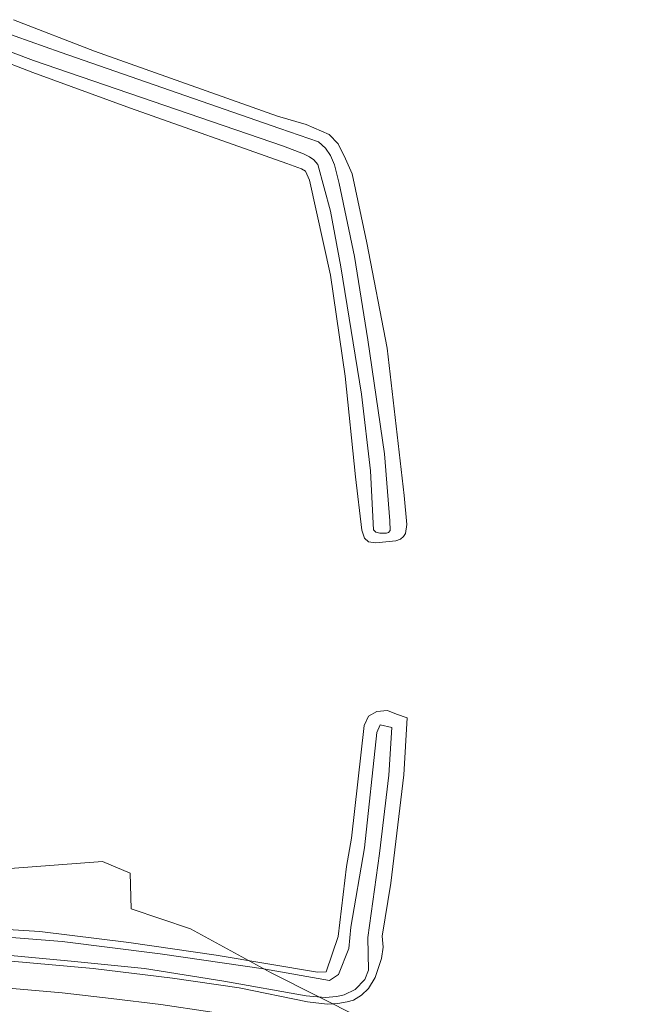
# Model space of a CAD drawing. Header units: metres. Extents: x 95652 to 96661, y 430734 to 431486.
# Tile 62 of 62: x 96517 to 96644, y 431280 to 431478. Entities that reach past the tile are written whole.
import ezdxf

# ---------------------------------------------------------------- set-up
doc = ezdxf.new("R2010")
doc.units = ezdxf.units.M
for name, color, linetype in [('BAR_TOPO', 7, 'CONTINUOUS'), ('BAR_WATER', 7, 'CONTINUOUS'), ('BRK_Kadastrale percelen en nummers', 7, 'CONTINUOUS'), ('BRK_Kadatrale percelen', 7, 'CONTINUOUS')]:
    doc.layers.add(name, color=color, linetype=linetype)

msp = doc.modelspace()

# ---------------------------------------------------------------- linework, layer by layer
at = {"layer": 'BAR_TOPO', "color": 8, "linetype": 'Continuous', "lineweight": 0, "ltscale": 0.01, "true_color": 0x707070, "flags": 128}
msp.add_lwpolyline([(96612.41, 431265.29), (96604.93, 431267.51), (96594.62, 431270.15), (96584.91, 431272.48), (96575.2, 431274.58), (96565.34, 431276.47), (96555.52, 431278.19), (96545.69, 431279.66), (96535.7, 431280.92), (96525.83, 431282.06), (96515.8, 431282.91), (96505.92, 431283.62), (96495.93, 431284.02), (96485.9, 431284.26), (96475.91, 431284.39), (96465.87, 431284.2), (96455.89, 431283.86), (96446, 431283.27), (96435.94, 431282.48), (96426.05, 431281.56), (96411.83, 431279.71), (96396.35, 431277.31), (96382.47, 431274.72)], dxfattribs=at)
at = {"layer": 'BAR_WATER', "color": 8, "linetype": 'Continuous', "lineweight": 0, "ltscale": 0.01, "true_color": 0x707070, "flags": 128}
for points in [[(96511.84, 431470.25), (96519.93, 431467.15), (96539.61, 431459.99), (96571.06, 431448.9), (96573.98, 431447.8), (96574.83, 431447.36), (96575.64, 431445.55), (96579.85, 431426.41), (96582.83, 431406.07), (96584.9, 431385.87), (96586.13, 431375.11), (96586.7, 431373.48), (96587.51, 431372.74), (96588.96, 431372.55), (96592.97, 431372.97), (96593.91, 431373.3), (96594.57, 431373.85), (96594.93, 431374.43), (96595.21, 431376.22), (96594.67, 431382.09), (96591.27, 431411.7), (96587.13, 431432.91), (96584.18, 431446.79), (96582.85, 431449.82), (96581.41, 431452.8), (96579.55, 431454.73), (96574.97, 431456.69), (96569.16, 431458.39), (96532.34, 431471.47), (96515.99, 431477.8)], [(96511.25, 431472.91), (96520.05, 431469.62), (96570.37, 431452.33), (96574.39, 431450.84), (96575.63, 431450.2), (96576.48, 431449.59), (96577.27, 431448.7), (96579.84, 431439.29), (96581.91, 431428.06), (96586.07, 431402.47), (96587.92, 431387.06), (96588.49, 431375.2), (96588.96, 431374.73), (96589.75, 431374.5), (96591.1, 431374.52), (96591.51, 431374.63), (96591.88, 431375.06), (96591.79, 431376.97), (96590.75, 431390.44), (96587.33, 431413.42), (96584.68, 431430.15), (96581.62, 431444.83), (96580.64, 431448.59), (96579.84, 431450.45), (96578.82, 431451.99), (96577.42, 431453.2), (96569.65, 431455.93), (96525.43, 431471.25), (96513.36, 431475.55)], [(96515.56, 431288.38), (96532.03, 431286.89), (96548.06, 431284.99), (96561.45, 431283.01), (96575.19, 431280.24), (96579.2, 431279.77), (96581.33, 431279.89), (96583.18, 431280.2), (96584.45, 431280.56), (96586.09, 431281.58), (96587.47, 431282.91), (96588.83, 431285.08), (96590.14, 431288.96), (96590.43, 431291.21), (96590.27, 431293.42), (96592, 431304.1), (96594.59, 431325.86), (96595.25, 431337.33), (96593.15, 431338.08), (96591.33, 431338.83), (96589.15, 431338.66), (96587.5, 431337.68), (96586.6, 431335.84), (96584.1, 431313.14), (96583.1, 431307.47), (96581.38, 431293.37), (96579, 431286.22), (96577.22, 431286.17), (96556.84, 431289.58), (96539.22, 431292.16), (96521.35, 431294.36), (96504, 431295.46)], [(96511.07, 431289.91), (96527.65, 431288.42), (96542.39, 431286.9), (96558.34, 431284.4), (96574.97, 431281.44), (96578.74, 431281.06), (96581.13, 431281.27), (96582.59, 431281.65), (96584.84, 431282.72), (96586.77, 431284.71), (96587.49, 431286.57), (96587.33, 431293.15), (96589.68, 431310.06), (96591.57, 431325.79), (96592.18, 431335.39), (96589.82, 431335.92), (96589.18, 431334.43), (96586.67, 431311.21), (96583.95, 431295.24), (96583.53, 431290.97), (96581.43, 431285.74), (96579.64, 431284.51), (96566.35, 431286.83), (96545.57, 431289.88), (96525.81, 431292.36), (96506.29, 431293.88)]]:
    msp.add_lwpolyline(points, dxfattribs=at)
at = {"layer": 'BRK_Kadastrale percelen en nummers', "color": 75, "lineweight": 5, "ltscale": 3.900864, "true_color": 0x739642, "flags": 128}
msp.add_lwpolyline([(96644.44, 431243.58), (96604.3, 431267.74), (96567.88, 431286.06), (96551.68, 431294.88), (96539.74, 431298.9), (96539.51, 431306.13), (96533.91, 431308.44), (96501.14, 431305.99)], dxfattribs=at)
at = {"layer": 'BRK_Kadatrale percelen', "color": 75, "linetype": 'Continuous', "lineweight": 5, "ltscale": 0.01, "true_color": 0x739642, "flags": 128}
msp.add_lwpolyline([(96644.44, 431243.58), (96604.3, 431267.74), (96567.88, 431286.06), (96551.68, 431294.88), (96539.74, 431298.9), (96539.51, 431306.13), (96533.91, 431308.44), (96501.14, 431305.99)], dxfattribs=at)

doc.saveas('drawing.dxf')
